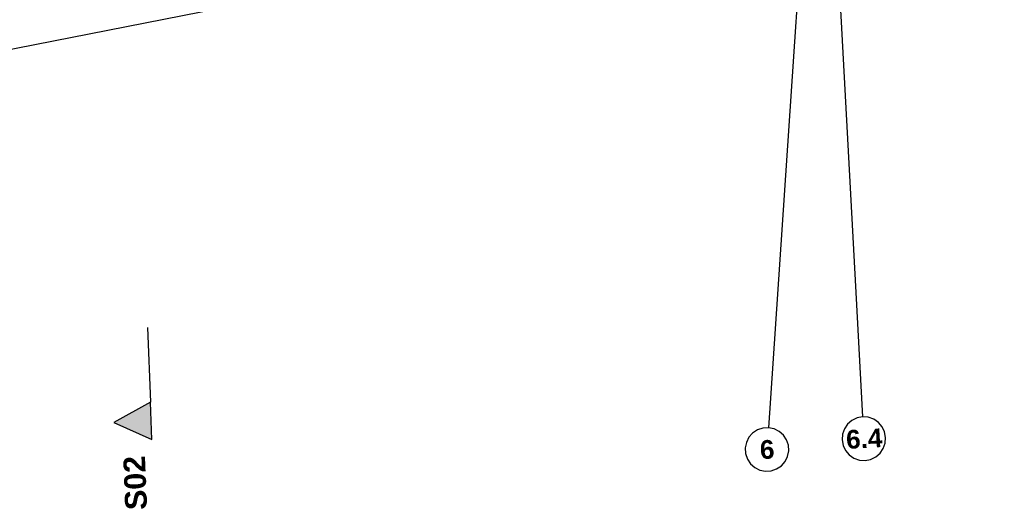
# Model space of a CAD drawing. Extents: x 199 to 1388, y 138 to 979.
# Tile 124 of 155: x 932 to 1091, y 257 to 336. Entities that reach past the tile are written whole.
import ezdxf
from ezdxf.lldxf.tags import DXFTag

# ---------------------------------------------------------------- set-up
doc = ezdxf.new("R2010")
doc.units = 0
doc.layers.add('01 Schnitt Marker Gebäude', color=7, linetype='Continuous', lineweight=25)
doc.layers.add('02 Raster Gebäude-A07ET47NDI', color=7, linetype='Continuous', lineweight=25)
for name, color, linetype, lineweight, true_color in [('01AFU Allgemein Bemaßung-A07ET47HDI', 7, 'Continuous', 25, 0x848484), ('A-0', 7, 'Continuous', 25, 0x848484), ('UPO_Loop2', 140, 'Continuous', 30, 0x00bfff)]:
    doc.layers.add(name, color=color, linetype=linetype, lineweight=lineweight, true_color=true_color)
doc.styles.get("Standard").update_dxf_attribs({"font": 'arial.ttf'})
tags = doc.linetypes.add('Raster-A07ET47ODI', pattern=[0.2, 0.1, -0.05, 0, -0.05]).pattern_tags.tags
tags[10:11] = [DXFTag(74, 4), DXFTag(75, 0), DXFTag(340, '0'), DXFTag(46, 1.0), DXFTag(50, 0.0), DXFTag(44, 0.0), DXFTag(45, 0.0)]
tags[8:9] = [DXFTag(74, 4), DXFTag(75, 0), DXFTag(340, '0'), DXFTag(46, 1.0), DXFTag(50, 0.0), DXFTag(44, 0.0), DXFTag(45, 0.0)]
tags[6:7] = [DXFTag(74, 4), DXFTag(75, 0), DXFTag(340, '0'), DXFTag(46, 1.0), DXFTag(50, 0.0), DXFTag(44, 0.0), DXFTag(45, 0.0)]
tags[4:5] = [DXFTag(74, 4), DXFTag(75, 0), DXFTag(340, '0'), DXFTag(46, 1.0), DXFTag(50, 0.0), DXFTag(44, 0.0), DXFTag(45, 0.0)]
tags = doc.linetypes.add('Schnittlinie', pattern=[0.3, 0.15, -0.075, 0, -0.075]).pattern_tags.tags
tags[10:11] = [DXFTag(74, 4), DXFTag(75, 0), DXFTag(340, '0'), DXFTag(46, 1.0), DXFTag(50, 0.0), DXFTag(44, 0.0), DXFTag(45, 0.0)]
tags[8:9] = [DXFTag(74, 4), DXFTag(75, 0), DXFTag(340, '0'), DXFTag(46, 1.0), DXFTag(50, 0.0), DXFTag(44, 0.0), DXFTag(45, 0.0)]
tags[6:7] = [DXFTag(74, 4), DXFTag(75, 0), DXFTag(340, '0'), DXFTag(46, 1.0), DXFTag(50, 0.0), DXFTag(44, 0.0), DXFTag(45, 0.0)]
tags[4:5] = [DXFTag(74, 4), DXFTag(75, 0), DXFTag(340, '0'), DXFTag(46, 1.0), DXFTag(50, 0.0), DXFTag(44, 0.0), DXFTag(45, 0.0)]

# ---------------------------------------------------------------- blocks, each defined once
blk = doc.blocks.new('Referenz-A07ET47ZDI', base_point=(226.99, 158.1))
at = {"layer": '01 Schnitt Marker Gebäude', "linetype": 'Schnittlinie', "ltscale": 156.25}
blk.add_line((952.86, 286.43), (953.34, 274.44), dxfattribs=at)
at = {"layer": '01 Schnitt Marker Gebäude'}
for p, q in [((953.34, 274.44), (947.47, 271.2)), ((953.59, 268.45), (953.34, 274.44)), ((947.47, 271.2), (953.59, 268.45))]:
    blk.add_line(p, q, dxfattribs=at)
for points in [[(953.34, 271.2), (947.47, 271.2), (953.34, 274.44)], [(953.58, 268.56), (953.34, 268.56), (953.34, 274.44)], [(953.34, 268.56), (953.34, 271.2), (947.47, 271.2)], [(953.59, 268.45), (953.58, 268.56), (953.34, 268.56)]]:
    blk.add_solid(points, dxfattribs=at)
at = {"layer": '01AFU Allgemein Bemaßung-A07ET47HDI'}
blk.add_line((779.36, 301.25), (1069.27, 358.31), dxfattribs=at)
at = {"layer": '02 Raster Gebäude-A07ET47NDI', "linetype": 'Raster-A07ET47ODI', "ltscale": 56.250004}
for p, q in [((1029.62, 968.99), (1066.67, 292.06)), ((1090.52, 831.05), (1056.98, 334.7)), ((1056.98, 334.7), (1052.63, 270.36)), ((1066.67, 292.06), (1067.76, 272.09))]:
    blk.add_line(p, q, dxfattribs=at)
at = {"layer": '02 Raster Gebäude-A07ET47NDI', "linetype": 'ByBlock', "ltscale": 56.250004}
for p, q in [((1056.98, 334.7), (1056.98, 334.7)), ((1056.98, 334.7), (1056.98, 334.7)), ((1066.67, 292.06), (1066.67, 292.06)), ((1066.67, 292.06), (1066.67, 292.06))]:
    blk.add_line(p, q, dxfattribs=at)
at = {"layer": '02 Raster Gebäude-A07ET47NDI'}
for p, q in [((1067.76, 272.09), (1066.86, 271.93)), ((1068.67, 272.03), (1067.76, 272.09)), ((1065.35, 270.94), (1064.83, 270.18)), ((1066.04, 271.53), (1065.35, 270.94)), ((1066.86, 271.93), (1066.04, 271.53)), ((1069.54, 271.72), (1068.67, 272.03)), ((1070.29, 271.21), (1069.54, 271.72)), ((1070.89, 270.51), (1070.29, 271.21)), ((1071.28, 269.69), (1070.89, 270.51)), ((1050.09, 269.5), (1049.49, 268.82)), ((1050.85, 270.01), (1050.09, 269.5)), ((1051.72, 270.3), (1050.85, 270.01)), ((1052.63, 270.36), (1051.72, 270.3)), ((1053.53, 270.18), (1052.63, 270.36)), ((1054.34, 269.77), (1053.53, 270.18)), ((1055.03, 269.17), (1054.34, 269.77)), ((1055.54, 268.41), (1055.03, 269.17)), ((1064.53, 269.32), (1064.46, 268.41)), ((1064.83, 270.18), (1064.53, 269.32)), ((1071.45, 268.79), (1071.28, 269.69)), ((1049.08, 268), (1048.9, 267.1)), ((1049.49, 268.82), (1049.08, 268)), ((1055.83, 267.54), (1055.54, 268.41)), ((1055.89, 266.63), (1055.83, 267.54)), ((1064.46, 268.41), (1064.63, 267.51)), ((1064.63, 267.51), (1065.02, 266.69)), ((1071.08, 267.02), (1071.38, 267.88)), ((1071.38, 267.88), (1071.45, 268.79)), ((1048.9, 267.1), (1048.96, 266.19)), ((1048.96, 266.19), (1049.25, 265.33)), ((1055.3, 264.92), (1055.71, 265.74)), ((1055.71, 265.74), (1055.89, 266.63)), ((1065.02, 266.69), (1065.62, 265.99)), ((1065.62, 265.99), (1066.37, 265.48)), ((1069.87, 265.67), (1070.56, 266.26)), ((1070.56, 266.26), (1071.08, 267.02)), ((1049.25, 265.33), (1049.76, 264.56)), ((1049.76, 264.56), (1050.44, 263.96)), ((1053.94, 263.73), (1054.7, 264.23)), ((1054.7, 264.23), (1055.3, 264.92)), ((1066.37, 265.48), (1067.23, 265.17)), ((1067.23, 265.17), (1068.15, 265.11)), ((1068.15, 265.11), (1069.04, 265.27)), ((1069.04, 265.27), (1069.87, 265.67)), ((1050.44, 263.96), (1051.26, 263.56)), ((1051.26, 263.56), (1052.16, 263.38)), ((1052.16, 263.38), (1053.07, 263.43)), ((1053.07, 263.43), (1053.94, 263.73))]:
    blk.add_line(p, q, dxfattribs=at)
at = {"layer": 'A-0', "linetype": 'Continuous', "ltscale": 312.5}
for p, q in [((953.34, 274.44), (947.47, 271.2)), ((953.59, 268.45), (953.34, 274.44)), ((947.47, 271.2), (953.59, 268.45))]:
    blk.add_line(p, q, dxfattribs=at)
at = {"layer": '01 Schnitt Marker Gebäude', "linetype": 'Continuous', "ltscale": 40.625, "insert": (949.32, 257.07), "char_height": 3.5, "attachment_point": 1, "rotation": 92.3212}
blk.add_mtext('{\\fArial|b1|i0;S02}', dxfattribs=at)
at = {"layer": '02 Raster Gebäude-A07ET47NDI', "linetype": 'Continuous', "ltscale": 56.250004, "char_height": 3, "attachment_point": 1, "rotation": 3.1332}
for s, insert in [('{\\fArial|b1|i0;6.4}', (1065.02, 269.94)), ('{\\fArial|b1|i0;6}', (1051.17, 268.3))]:
    blk.add_mtext(s, dxfattribs=dict(at, insert=insert))

msp = doc.modelspace()

# ---------------------------------------------------------------- block references
at = {"layer": 'UPO_Loop2', "color": 219, "lineweight": 80, "ltscale": 4000.00006, "true_color": 0x642165}
msp.add_blockref('Referenz-A07ET47ZDI', (226.99, 158.1), dxfattribs=at)

doc.saveas('drawing.dxf')
